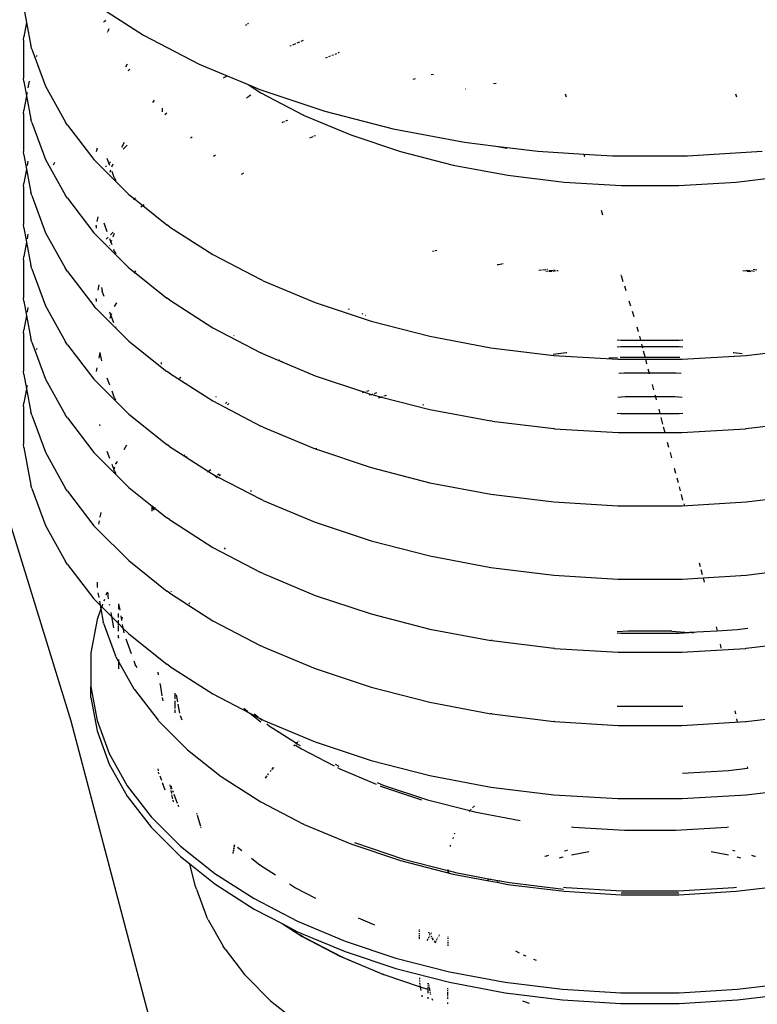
# Model space of a CAD drawing. Extents: x -18027 to -11651, y 1687 to 5059.
# Tile 136 of 170: x -13474 to -13457, y 2918 to 2940. Entities that reach past the tile are written whole.
import ezdxf

# ---------------------------------------------------------------- set-up
doc = ezdxf.new("R2010")
doc.units = 0
doc.header["$MEASUREMENT"] = 0
doc.layers.get('0').update_dxf_attribs({"linetype": 'CONTINUOUS'})
doc.layers.add('TANK', color=2, linetype='CONTINUOUS')

# ---------------------------------------------------------------- blocks, each defined once
blk = doc.blocks.new('12-14 TANKS')
for p, q in [((41.624, 38.935), (41.653, 38.775)), ((42.398, 38.994), (42.959, 38.635)), ((42.536, 38.801), (42.521, 38.785)), ((41.653, 38.775), (41.624, 38.615)), ((41.655, 38.782), (41.653, 38.775)), ((41.653, 38.775), (41.701, 38.514)), ((42.518, 38.783), (42.514, 38.779)), ((42.572, 38.706), (42.561, 38.677)), ((44.109, 38.749), (44.097, 38.741)), ((44.131, 38.763), (44.12, 38.756)), ((41.62, 38.578), (41.624, 38.615)), ((41.62, 38.578), (41.62, 38.154)), ((42.559, 38.672), (42.556, 38.664)), ((42.959, 38.635), (43.581, 38.311)), ((44.744, 38.574), (44.718, 38.563)), ((41.713, 38.478), (41.701, 38.514)), ((41.713, 38.478), (41.865, 38.064)), ((44.608, 38.517), (44.592, 38.511)), ((44.657, 38.538), (44.624, 38.524)), ((44.703, 38.557), (44.673, 38.544)), ((41.768, 38.406), (41.763, 38.391)), ((45.01, 38.384), (44.993, 38.377)), ((45.045, 38.399), (45.027, 38.391)), ((45.08, 38.413), (45.063, 38.406)), ((45.113, 38.427), (45.097, 38.42)), ((45.143, 38.44), (45.129, 38.434)), ((42.777, 38.31), (42.759, 38.278)), ((42.794, 38.242), (42.787, 38.234)), ((42.808, 38.252), (42.796, 38.243)), ((43.581, 38.311), (43.895, 38.18)), ((41.624, 38.117), (41.62, 38.154)), ((43.874, 38.169), (43.849, 38.156)), ((43.895, 38.18), (43.879, 38.171)), ((43.895, 38.18), (44.127, 38.082)), ((45.992, 38.147), (45.966, 38.14)), ((46.198, 38.197), (46.172, 38.192)), ((41.624, 38.117), (41.653, 37.957)), ((41.683, 38.12), (41.669, 38.046)), ((41.865, 38.064), (42.091, 37.663)), ((44.127, 38.082), (44.269, 37.991)), ((44.127, 38.082), (44.258, 38.027)), ((44.258, 38.027), (44.984, 37.785)), ((46.556, 38.031), (46.551, 38.03)), ((46.897, 38.095), (46.869, 38.09)), ((41.653, 37.957), (41.624, 37.798)), ((41.653, 37.957), (41.701, 37.696)), ((41.66, 37.995), (41.655, 37.964)), ((44.121, 37.94), (44.111, 37.933)), ((44.135, 37.949), (44.125, 37.943)), ((44.16, 37.965), (44.14, 37.952)), ((44.269, 37.991), (44.747, 37.743)), ((47.668, 37.98), (47.679, 37.946)), ((49.569, 37.98), (49.579, 37.947)), ((43.079, 37.908), (43.061, 37.884)), ((43.168, 37.818), (43.168, 37.777)), ((41.62, 37.76), (41.624, 37.798)), ((41.62, 37.76), (41.62, 37.337)), ((41.713, 37.661), (41.701, 37.696)), ((43.222, 37.764), (43.199, 37.746)), ((44.754, 37.739), (44.747, 37.743)), ((44.754, 37.739), (45.274, 37.522)), ((44.984, 37.785), (45.748, 37.589)), ((41.713, 37.661), (41.865, 37.248)), ((42.11, 37.631), (42.091, 37.663)), ((42.11, 37.631), (42.406, 37.246)), ((44.511, 37.659), (44.505, 37.657)), ((44.535, 37.669), (44.517, 37.662)), ((44.568, 37.683), (44.547, 37.674)), ((45.748, 37.589), (46.545, 37.439)), ((43.494, 37.492), (43.484, 37.484)), ((43.505, 37.501), (43.496, 37.494)), ((44.851, 37.501), (44.813, 37.484)), ((44.879, 37.512), (44.863, 37.506)), ((45.274, 37.522), (45.83, 37.336)), ((42.441, 37.373), (42.433, 37.331)), ((42.746, 37.437), (42.715, 37.381)), ((42.776, 37.406), (42.733, 37.363)), ((46.545, 37.439), (46.893, 37.397)), ((46.893, 37.397), (47.016, 37.374)), ((46.893, 37.397), (47.364, 37.339)), ((41.624, 37.3), (41.62, 37.337)), ((41.624, 37.3), (41.653, 37.14)), ((42.552, 37.262), (42.574, 37.203)), ((43.751, 37.287), (43.739, 37.281)), ((43.764, 37.294), (43.754, 37.289)), ((45.83, 37.336), (46.417, 37.185)), ((47.364, 37.339), (47.875, 37.308)), ((47.875, 37.308), (47.883, 37.282)), ((47.875, 37.308), (48.197, 37.288)), ((48.197, 37.288), (49.034, 37.288)), ((49.034, 37.288), (49.867, 37.339)), ((41.655, 37.147), (41.653, 37.14)), ((41.669, 37.229), (41.66, 37.178)), ((41.865, 37.248), (42.091, 36.846)), ((41.967, 37.214), (41.95, 37.185)), ((42.432, 37.219), (42.406, 37.246)), ((42.432, 37.219), (42.795, 36.856)), ((42.546, 37.176), (42.534, 37.164)), ((42.574, 37.203), (42.567, 37.197)), ((42.592, 37.222), (42.574, 37.203)), ((42.574, 37.203), (42.581, 37.182)), ((42.617, 37.196), (42.604, 37.16)), ((46.417, 37.185), (47.027, 37.071)), ((41.653, 37.14), (41.624, 36.981)), ((41.653, 37.14), (41.701, 36.879)), ((42.593, 37.129), (42.583, 37.102)), ((42.606, 37.115), (42.629, 37.051)), ((42.63, 37.049), (42.629, 37.051)), ((42.632, 37.045), (42.63, 37.049)), ((42.632, 37.045), (42.651, 37.013)), ((44.067, 37.088), (44.052, 37.079)), ((44.077, 37.095), (44.07, 37.09)), ((47.027, 37.071), (47.656, 36.994)), ((49.575, 36.994), (50.203, 37.071)), ((41.62, 36.944), (41.624, 36.981)), ((41.62, 36.944), (41.62, 36.521)), ((47.656, 36.994), (48.294, 36.955)), ((48.294, 36.955), (48.936, 36.955)), ((48.936, 36.955), (49.575, 36.994)), ((41.713, 36.844), (41.701, 36.879)), ((41.713, 36.844), (41.865, 36.43)), ((42.11, 36.814), (42.091, 36.846)), ((42.11, 36.814), (42.406, 36.429)), ((42.795, 36.856), (42.859, 36.806)), ((42.862, 36.81), (42.869, 36.819)), ((42.851, 36.796), (42.859, 36.806)), ((42.859, 36.806), (42.951, 36.732)), ((42.951, 36.732), (42.931, 36.716)), ((42.951, 36.732), (43.222, 36.517)), ((42.965, 36.743), (42.955, 36.735)), ((42.45, 36.607), (42.44, 36.556)), ((48.069, 36.68), (48.084, 36.631)), ((41.624, 36.483), (41.62, 36.521)), ((41.624, 36.483), (41.653, 36.323)), ((42.433, 36.514), (42.431, 36.51)), ((42.431, 36.506), (42.431, 36.51)), ((42.431, 36.504), (42.431, 36.506)), ((42.431, 36.504), (42.431, 36.48)), ((42.518, 36.539), (42.552, 36.444)), ((43.249, 36.496), (43.222, 36.517)), ((43.249, 36.496), (43.733, 36.185)), ((41.669, 36.412), (41.66, 36.361)), ((41.865, 36.43), (42.091, 36.029)), ((42.432, 36.402), (42.406, 36.429)), ((42.432, 36.402), (42.795, 36.039)), ((42.567, 36.38), (42.545, 36.359)), ((42.622, 36.435), (42.592, 36.405)), ((42.629, 36.413), (42.617, 36.379)), ((42.629, 36.413), (42.63, 36.415)), ((42.63, 36.415), (42.632, 36.419)), ((42.634, 36.422), (42.632, 36.419)), ((41.653, 36.323), (41.624, 36.164)), ((41.655, 36.33), (41.653, 36.323)), ((41.653, 36.323), (41.701, 36.062)), ((42.582, 36.365), (42.597, 36.324)), ((42.584, 36.288), (42.582, 36.284)), ((42.597, 36.324), (42.592, 36.312)), ((42.604, 36.343), (42.597, 36.324)), ((42.597, 36.324), (42.606, 36.298)), ((41.62, 36.126), (41.624, 36.164)), ((42.625, 36.246), (42.63, 36.234)), ((42.63, 36.233), (42.63, 36.234)), ((42.632, 36.228), (42.63, 36.233)), ((42.632, 36.228), (42.652, 36.194)), ((43.733, 36.185), (44.27, 35.906)), ((46.206, 36.224), (46.185, 36.219)), ((46.235, 36.232), (46.215, 36.226)), ((41.62, 36.126), (41.62, 35.703)), ((41.713, 36.026), (41.701, 36.062)), ((46.918, 36.072), (46.908, 36.07)), ((46.961, 36.08), (46.923, 36.073)), ((46.974, 36.083), (46.968, 36.081)), ((41.713, 36.026), (41.865, 35.613)), ((42.11, 35.996), (42.091, 36.029)), ((42.11, 35.996), (42.406, 35.612)), ((42.795, 36.039), (42.858, 35.988)), ((42.858, 35.988), (42.851, 35.978)), ((42.858, 35.988), (43.222, 35.699)), ((42.87, 36.003), (42.862, 35.992)), ((47.404, 36.011), (47.373, 36.007)), ((47.452, 36.017), (47.413, 36.012)), ((47.481, 36.002), (47.45, 35.998)), ((47.472, 36.02), (47.463, 36.018)), ((47.52, 35.997), (47.489, 35.993)), ((47.529, 36.008), (47.49, 36.003)), ((47.568, 36.003), (47.529, 35.998)), ((47.549, 36.01), (47.539, 36.009)), ((47.588, 36.005), (47.579, 36.004)), ((48.291, 35.959), (48.292, 35.955)), ((48.293, 35.952), (48.313, 35.887)), ((49.692, 35.999), (49.652, 36.004)), ((49.731, 36.004), (49.691, 36.009)), ((49.741, 35.993), (49.701, 35.998)), ((49.781, 35.998), (49.74, 36.003)), ((49.808, 36.013), (49.768, 36.018)), ((42.46, 35.847), (42.45, 35.79)), ((44.297, 35.894), (44.27, 35.906)), ((44.297, 35.894), (44.878, 35.65)), ((48.329, 35.836), (48.345, 35.783)), ((42.49, 35.817), (42.497, 35.777)), ((42.498, 35.775), (42.497, 35.777)), ((42.499, 35.77), (42.498, 35.775)), ((42.499, 35.77), (42.518, 35.721)), ((41.624, 35.666), (41.62, 35.703)), ((41.624, 35.666), (41.653, 35.506)), ((41.865, 35.613), (42.091, 35.211)), ((42.432, 35.584), (42.406, 35.612)), ((42.433, 35.696), (42.431, 35.694)), ((42.431, 35.69), (42.431, 35.694)), ((42.431, 35.687), (42.431, 35.69)), ((42.431, 35.687), (42.431, 35.663)), ((42.659, 35.648), (42.634, 35.605)), ((43.249, 35.679), (43.222, 35.699)), ((43.249, 35.679), (43.733, 35.369)), ((44.878, 35.65), (45.5, 35.443)), ((48.38, 35.67), (48.398, 35.612)), ((41.653, 35.506), (41.624, 35.346)), ((41.655, 35.513), (41.653, 35.506)), ((41.653, 35.506), (41.701, 35.245)), ((41.669, 35.594), (41.66, 35.543)), ((42.432, 35.584), (42.795, 35.221)), ((42.582, 35.547), (42.597, 35.506)), ((42.597, 35.506), (42.584, 35.471)), ((42.604, 35.525), (42.597, 35.506)), ((42.597, 35.506), (42.625, 35.429)), ((45.255, 35.576), (45.245, 35.572)), ((45.408, 35.525), (45.396, 35.521)), ((45.444, 35.508), (45.44, 35.506)), ((48.416, 35.554), (48.434, 35.495)), ((45.5, 35.443), (46.156, 35.274)), ((41.62, 35.309), (41.624, 35.346)), ((41.62, 35.309), (41.62, 34.886)), ((42.649, 35.382), (42.652, 35.377)), ((43.733, 35.369), (44.27, 35.09)), ((43.974, 35.283), (43.968, 35.28)), ((46.156, 35.274), (46.839, 35.146)), ((48.468, 35.381), (48.482, 35.328)), ((48.496, 35.276), (48.508, 35.231)), ((41.713, 35.21), (41.701, 35.245)), ((41.713, 35.21), (41.865, 34.796)), ((42.11, 35.18), (42.091, 35.211)), ((42.11, 35.18), (42.406, 34.795)), ((42.795, 35.221), (43.222, 34.882)), ((48.25, 35.233), (48.29, 35.231)), ((48.29, 35.231), (48.508, 35.231)), ((48.508, 35.231), (48.508, 35.228)), ((48.508, 35.231), (48.941, 35.231)), ((48.52, 35.185), (48.528, 35.155)), ((48.941, 35.231), (48.981, 35.233)), ((41.768, 35.137), (41.763, 35.122)), ((42.471, 35.093), (42.46, 35.03)), ((42.474, 35.09), (42.49, 35)), ((44.297, 35.078), (44.27, 35.09)), ((44.297, 35.078), (44.878, 34.834)), ((46.839, 35.146), (47.542, 35.06)), ((47.68, 35.089), (47.534, 35.071)), ((47.542, 35.06), (48.256, 35.017)), ((47.688, 35.089), (47.68, 35.089)), ((48.288, 35.155), (48.249, 35.152)), ((48.528, 35.155), (48.288, 35.155)), ((48.528, 35.155), (48.53, 35.145)), ((48.942, 35.155), (48.528, 35.155)), ((48.54, 35.11), (48.559, 35.037)), ((48.982, 35.152), (48.942, 35.155)), ((48.974, 35.017), (49.689, 35.06)), ((49.551, 35.089), (49.543, 35.089)), ((49.644, 35.077), (49.551, 35.089)), ((49.689, 35.06), (50.391, 35.146)), ((43.156, 34.982), (43.156, 34.962)), ((44.483, 35.008), (44.48, 35.006)), ((44.509, 34.997), (44.504, 34.994)), ((48.252, 35.035), (48.156, 35.029)), ((48.256, 35.017), (48.564, 35.017)), ((48.288, 35.037), (48.283, 35.037)), ((48.559, 35.037), (48.288, 35.037)), ((48.942, 35.037), (48.559, 35.037)), ((48.562, 35.023), (48.564, 35.017)), ((48.564, 35.017), (48.577, 34.967)), ((48.564, 35.017), (48.974, 35.017)), ((48.947, 35.037), (48.942, 35.037)), ((41.624, 34.848), (41.62, 34.886)), ((41.624, 34.848), (41.653, 34.689)), ((42.44, 34.922), (42.433, 34.88)), ((43.249, 34.862), (43.222, 34.882)), ((43.249, 34.862), (43.733, 34.552)), ((44.878, 34.834), (45.429, 34.65)), ((48.327, 34.861), (48.268, 34.857)), ((48.605, 34.861), (48.327, 34.861)), ((48.592, 34.91), (48.605, 34.861)), ((48.605, 34.861), (48.607, 34.854)), ((48.903, 34.861), (48.605, 34.861)), ((48.962, 34.857), (48.903, 34.861)), ((41.66, 34.726), (41.655, 34.696)), ((41.865, 34.796), (42.091, 34.395)), ((42.432, 34.768), (42.406, 34.795)), ((42.432, 34.768), (42.795, 34.405)), ((42.552, 34.81), (42.581, 34.731)), ((43.375, 34.813), (43.363, 34.801)), ((48.638, 34.736), (48.654, 34.678)), ((41.653, 34.689), (41.624, 34.53)), ((41.653, 34.689), (41.701, 34.428)), ((42.606, 34.664), (42.629, 34.6)), ((45.429, 34.65), (45.403, 34.642)), ((45.433, 34.652), (45.429, 34.65)), ((45.429, 34.65), (45.5, 34.626)), ((45.474, 34.665), (45.448, 34.657)), ((45.508, 34.624), (45.481, 34.615)), ((45.5, 34.626), (45.508, 34.624)), ((45.516, 34.627), (45.508, 34.624)), ((45.508, 34.624), (45.619, 34.596)), ((45.562, 34.642), (45.534, 34.633)), ((45.673, 34.614), (45.644, 34.605)), ((48.669, 34.62), (48.675, 34.597)), ((41.059, 34.513), (42.148, 30.981)), ((41.62, 34.492), (41.624, 34.53)), ((42.63, 34.598), (42.629, 34.6)), ((42.632, 34.594), (42.63, 34.598)), ((42.632, 34.594), (42.649, 34.564)), ((43.733, 34.552), (44.27, 34.272)), ((43.771, 34.599), (43.765, 34.593)), ((43.89, 34.537), (43.875, 34.522)), ((43.914, 34.524), (43.898, 34.508)), ((45.619, 34.596), (45.579, 34.583)), ((45.626, 34.598), (45.619, 34.596)), ((45.619, 34.596), (46.156, 34.458)), ((46.085, 34.508), (46.076, 34.505)), ((48.337, 34.597), (48.255, 34.592)), ((48.675, 34.597), (48.337, 34.597)), ((48.675, 34.597), (48.684, 34.564)), ((48.893, 34.597), (48.675, 34.597)), ((48.975, 34.592), (48.893, 34.597)), ((41.62, 34.492), (41.62, 34.069)), ((41.713, 34.392), (41.701, 34.428)), ((42.11, 34.362), (42.091, 34.395)), ((42.795, 34.405), (43.222, 34.065)), ((46.156, 34.458), (46.839, 34.33)), ((48.25, 34.416), (48.29, 34.414)), ((48.29, 34.414), (48.724, 34.414)), ((48.712, 34.459), (48.724, 34.414)), ((48.724, 34.414), (48.724, 34.411)), ((48.724, 34.414), (48.941, 34.414)), ((48.941, 34.414), (48.981, 34.416)), ((41.713, 34.392), (41.865, 33.979)), ((42.11, 34.362), (42.406, 33.978)), ((42.47, 34.291), (42.474, 34.273)), ((46.852, 34.328), (46.839, 34.33)), ((46.852, 34.328), (47.542, 34.243)), ((48.736, 34.367), (48.756, 34.293)), ((49.689, 34.243), (50.378, 34.328)), ((44.297, 34.26), (44.27, 34.272)), ((44.297, 34.26), (44.878, 34.016)), ((47.55, 34.242), (47.542, 34.243)), ((47.55, 34.242), (48.259, 34.199)), ((48.259, 34.199), (48.972, 34.199)), ((48.763, 34.263), (48.779, 34.202)), ((48.972, 34.199), (49.681, 34.242)), ((49.681, 34.242), (49.689, 34.243)), ((41.624, 34.032), (41.62, 34.069)), ((43.249, 34.044), (43.222, 34.065)), ((48.808, 34.093), (48.823, 34.036)), ((41.624, 34.032), (41.701, 33.611)), ((41.865, 33.979), (42.091, 33.577)), ((42.432, 33.95), (42.406, 33.978)), ((42.552, 33.993), (42.581, 33.914)), ((42.769, 34.059), (42.74, 34.007)), ((43.249, 34.044), (43.413, 33.94)), ((44.878, 34.016), (44.88, 34.016)), ((44.895, 34.023), (44.88, 34.016)), ((44.88, 34.016), (45.5, 33.809)), ((48.839, 33.978), (48.854, 33.919)), ((42.432, 33.95), (42.795, 33.587)), ((42.606, 33.847), (42.628, 33.787)), ((42.65, 33.845), (42.653, 33.854)), ((42.667, 33.878), (42.653, 33.854)), ((43.418, 33.95), (43.413, 33.94)), ((43.413, 33.94), (43.437, 33.924)), ((43.437, 33.924), (43.436, 33.922)), ((43.443, 33.934), (43.437, 33.924)), ((43.437, 33.924), (43.685, 33.765)), ((42.628, 33.787), (42.625, 33.778)), ((42.638, 33.815), (42.628, 33.787)), ((42.628, 33.787), (42.629, 33.782)), ((42.63, 33.781), (42.629, 33.782)), ((42.632, 33.777), (42.63, 33.781)), ((42.632, 33.777), (42.651, 33.744)), ((43.685, 33.765), (43.675, 33.756)), ((43.693, 33.771), (43.685, 33.765)), ((43.685, 33.765), (43.733, 33.734)), ((43.711, 33.785), (43.695, 33.773)), ((43.806, 33.735), (43.788, 33.724)), ((45.5, 33.809), (46.156, 33.64)), ((48.885, 33.803), (48.9, 33.747)), ((43.733, 33.734), (43.772, 33.714)), ((43.772, 33.714), (43.757, 33.705)), ((43.772, 33.714), (43.788, 33.705)), ((43.788, 33.705), (43.773, 33.693)), ((43.788, 33.705), (44.27, 33.455)), ((43.818, 33.729), (43.803, 33.717)), ((46.156, 33.64), (46.839, 33.512)), ((48.914, 33.693), (48.928, 33.642)), ((41.713, 33.575), (41.701, 33.611)), ((41.713, 33.575), (41.865, 33.162)), ((42.11, 33.545), (42.091, 33.577)), ((42.11, 33.545), (42.406, 33.16)), ((42.795, 33.587), (43.057, 33.379)), ((44.164, 33.549), (44.155, 33.541)), ((48.94, 33.594), (48.952, 33.55)), ((44.297, 33.443), (44.27, 33.455)), ((44.297, 33.443), (44.878, 33.199)), ((46.839, 33.512), (47.542, 33.426)), ((47.542, 33.426), (48.256, 33.383)), ((48.962, 33.51), (48.979, 33.445)), ((48.974, 33.383), (49.689, 33.426)), ((49.689, 33.426), (50.391, 33.512)), ((42.482, 33.306), (42.473, 33.256)), ((43.057, 33.379), (43.057, 33.385)), ((43.057, 33.324), (43.057, 33.379)), ((43.057, 33.379), (43.064, 33.374)), ((43.062, 33.381), (43.064, 33.374)), ((43.064, 33.374), (43.071, 33.333)), ((43.064, 33.374), (43.085, 33.357)), ((43.085, 33.357), (43.082, 33.34)), ((43.086, 33.363), (43.085, 33.357)), ((43.085, 33.357), (43.222, 33.248)), ((48.256, 33.383), (48.974, 33.383)), ((48.991, 33.403), (48.995, 33.388)), ((42.465, 33.213), (42.458, 33.177)), ((43.249, 33.228), (43.222, 33.248)), ((43.249, 33.228), (43.733, 32.918)), ((44.878, 33.199), (45.5, 32.992)), ((41.865, 33.162), (42.091, 32.76)), ((42.432, 33.133), (42.406, 33.16)), ((42.432, 33.133), (42.795, 32.77)), ((45.5, 32.992), (46.156, 32.823)), ((43.733, 32.918), (44.27, 32.638)), ((43.87, 32.913), (43.859, 32.898)), ((42.11, 32.728), (42.091, 32.76)), ((42.795, 32.77), (43.222, 32.431)), ((46.156, 32.823), (46.839, 32.695)), ((42.11, 32.728), (42.406, 32.344)), ((44.297, 32.626), (44.27, 32.638)), ((46.839, 32.695), (47.542, 32.609)), ((49.165, 32.745), (49.175, 32.705)), ((49.184, 32.671), (49.198, 32.617)), ((49.689, 32.609), (50.391, 32.695)), ((42.442, 32.528), (42.442, 32.469)), ((44.297, 32.626), (44.878, 32.382)), ((47.542, 32.609), (48.256, 32.565)), ((48.256, 32.565), (48.974, 32.565)), ((48.974, 32.565), (49.208, 32.579)), ((49.208, 32.579), (49.689, 32.609)), ((49.208, 32.579), (49.221, 32.531)), ((42.553, 32.418), (42.54, 32.383)), ((43.249, 32.41), (43.222, 32.431)), ((43.27, 32.429), (43.267, 32.422)), ((42.432, 32.316), (42.406, 32.344)), ((42.432, 32.316), (42.477, 32.272)), ((42.452, 32.41), (42.461, 32.358)), ((42.468, 32.318), (42.477, 32.272)), ((42.523, 32.338), (42.516, 32.319)), ((42.561, 32.409), (42.561, 32.375)), ((42.561, 32.375), (42.567, 32.344)), ((43.249, 32.41), (43.462, 32.274)), ((44.878, 32.382), (45.5, 32.175)), ((42.484, 32.231), (42.441, 32.115)), ((42.477, 32.272), (42.484, 32.231)), ((42.477, 32.272), (42.493, 32.256)), ((42.493, 32.256), (42.484, 32.231)), ((42.484, 32.231), (42.511, 32.085)), ((42.503, 32.283), (42.493, 32.256)), ((42.493, 32.256), (42.603, 32.145)), ((42.578, 32.283), (42.58, 32.274)), ((42.682, 32.289), (42.681, 32.289)), ((42.682, 32.289), (42.694, 32.217)), ((42.682, 32.289), (42.682, 32.23)), ((43.462, 32.274), (43.46, 32.269)), ((43.463, 32.276), (43.462, 32.274)), ((43.462, 32.274), (43.733, 32.1)), ((43.472, 32.3), (43.466, 32.284)), ((42.441, 32.115), (42.373, 31.74)), ((42.595, 32.192), (42.603, 32.145)), ((42.603, 32.145), (42.626, 32.02)), ((42.603, 32.145), (42.682, 32.067)), ((42.682, 32.137), (42.682, 32.179)), ((42.682, 32.067), (42.682, 32.105)), ((42.706, 32.155), (42.715, 32.104)), ((42.722, 32.139), (42.715, 32.104)), ((42.715, 32.104), (42.716, 32.103)), ((43.733, 32.1), (44.27, 31.821)), ((45.5, 32.175), (46.156, 32.006)), ((42.514, 32.072), (42.511, 32.085)), ((42.514, 32.072), (42.648, 31.707)), ((42.682, 32.048), (42.682, 32.067)), ((42.682, 32.067), (42.731, 32.018)), ((42.682, 31.983), (42.682, 32.038)), ((42.723, 32.058), (42.731, 32.018)), ((42.731, 32.018), (42.74, 31.964)), ((42.731, 32.018), (42.795, 31.953)), ((46.156, 32.006), (46.839, 31.878)), ((48.37, 31.982), (48.25, 31.974)), ((48.86, 31.982), (48.37, 31.982)), ((48.86, 31.982), (49.052, 31.969)), ((49.059, 31.97), (49.364, 31.988)), ((49.353, 32.03), (49.364, 31.988)), ((49.364, 31.988), (49.588, 32.002)), ((49.364, 31.988), (49.366, 31.984)), ((49.366, 31.984), (49.366, 31.983)), ((49.588, 32.002), (49.708, 32.016)), ((42.68, 31.907), (42.681, 31.913)), ((42.681, 31.913), (42.682, 31.915)), ((42.681, 31.913), (42.682, 31.904)), ((42.682, 31.915), (42.682, 31.937)), ((42.762, 31.896), (42.821, 31.735)), ((42.795, 31.953), (43.222, 31.614)), ((46.852, 31.877), (46.839, 31.878)), ((46.852, 31.877), (47.542, 31.792)), ((48.25, 31.965), (48.29, 31.962)), ((48.29, 31.962), (48.941, 31.962)), ((48.941, 31.962), (49.052, 31.969)), ((49.052, 31.969), (49.059, 31.97)), ((49.059, 31.97), (49.096, 31.966)), ((49.104, 31.967), (49.096, 31.966)), ((49.689, 31.792), (50.378, 31.877)), ((44.297, 31.809), (44.27, 31.821)), ((44.297, 31.809), (44.878, 31.565)), ((47.55, 31.791), (47.542, 31.792)), ((47.55, 31.791), (48.259, 31.748)), ((48.972, 31.748), (49.681, 31.791)), ((49.398, 31.837), (49.407, 31.794)), ((49.681, 31.791), (49.689, 31.792)), ((42.373, 31.74), (42.373, 31.362)), ((42.653, 31.696), (42.648, 31.707)), ((42.653, 31.696), (42.682, 31.645)), ((42.682, 31.665), (42.682, 31.645)), ((42.852, 31.651), (42.867, 31.608)), ((48.259, 31.748), (48.972, 31.748)), ((42.682, 31.645), (42.682, 31.561)), ((42.682, 31.645), (42.853, 31.341)), ((42.869, 31.605), (42.867, 31.608)), ((42.872, 31.597), (42.869, 31.605)), ((42.869, 31.605), (42.885, 31.577)), ((43.249, 31.593), (43.222, 31.614)), ((43.249, 31.593), (43.733, 31.283)), ((44.878, 31.565), (45.5, 31.358)), ((43.119, 31.526), (43.119, 31.521)), ((43.119, 31.521), (43.124, 31.497)), ((42.373, 31.244), (42.373, 31.362)), ((42.373, 31.362), (42.441, 30.986)), ((42.859, 31.331), (42.853, 31.341)), ((42.859, 31.331), (43.122, 30.991)), ((43.141, 31.399), (43.148, 31.366)), ((43.148, 31.363), (43.166, 31.263)), ((45.5, 31.358), (46.156, 31.189)), ((42.373, 31.244), (42.441, 30.869)), ((43.17, 31.241), (43.177, 31.204)), ((43.308, 31.291), (43.308, 31.227)), ((43.326, 31.272), (43.34, 31.195)), ((43.733, 31.283), (44.149, 31.066)), ((43.308, 31.205), (43.308, 31.121)), ((43.308, 31.104), (43.308, 31.073)), ((43.345, 31.168), (43.363, 31.066)), ((44.079, 31.122), (44.125, 31.086)), ((46.156, 31.189), (46.839, 31.061)), ((48.25, 31.147), (48.29, 31.145)), ((48.29, 31.145), (48.941, 31.145)), ((48.941, 31.145), (48.981, 31.147)), ((43.129, 30.982), (43.122, 30.991)), ((43.37, 31.041), (43.388, 30.994)), ((44.149, 31.066), (44.27, 30.97)), ((44.149, 31.066), (44.263, 31.007)), ((44.194, 31.062), (44.239, 31.026)), ((44.263, 31.007), (44.284, 30.991)), ((44.263, 31.007), (44.27, 31.004)), ((44.297, 30.991), (44.27, 31.004)), ((44.297, 30.991), (44.878, 30.748)), ((46.852, 31.059), (46.839, 31.061)), ((46.852, 31.059), (47.542, 30.975)), ((49.561, 31.094), (49.569, 31.059)), ((49.581, 31.005), (49.588, 30.972)), ((49.689, 30.975), (50.378, 31.059)), ((42.148, 30.981), (43.076, 27.468)), ((42.441, 30.986), (42.577, 30.617)), ((43.129, 30.982), (43.452, 30.66)), ((44.336, 30.95), (44.363, 30.928)), ((44.363, 30.928), (44.669, 30.732)), ((47.55, 30.974), (47.542, 30.975)), ((47.55, 30.974), (48.259, 30.931)), ((48.259, 30.931), (48.972, 30.931)), ((48.972, 30.931), (49.681, 30.974)), ((49.681, 30.974), (49.689, 30.975)), ((42.441, 30.869), (42.577, 30.499)), ((43.452, 30.66), (43.83, 30.359)), ((44.649, 30.712), (44.639, 30.702)), ((44.64, 30.702), (44.65, 30.711)), ((44.656, 30.712), (44.724, 30.669)), ((44.669, 30.732), (44.66, 30.723)), ((44.661, 30.722), (44.67, 30.731)), ((44.682, 30.746), (44.669, 30.732)), ((44.669, 30.732), (44.67, 30.731)), ((44.67, 30.731), (44.684, 30.745)), ((44.67, 30.731), (44.709, 30.706)), ((44.698, 30.76), (44.693, 30.756)), ((44.694, 30.755), (44.699, 30.759)), ((44.724, 30.669), (45.087, 30.48)), ((44.878, 30.748), (45.5, 30.54)), ((42.577, 30.617), (42.779, 30.257)), ((42.577, 30.499), (42.779, 30.14)), ((43.119, 30.445), (43.122, 30.426)), ((44.41, 30.462), (44.393, 30.44)), ((44.394, 30.44), (44.411, 30.461)), ((45.1, 30.498), (45.14, 30.477)), ((45.125, 30.46), (45.152, 30.446)), ((45.152, 30.446), (45.558, 30.276)), ((45.5, 30.54), (46.156, 30.372)), ((49.491, 30.429), (49.702, 30.455)), ((49.698, 30.469), (49.702, 30.455)), ((49.702, 30.455), (49.702, 30.45)), ((43.123, 30.424), (43.122, 30.426)), ((43.132, 30.396), (43.127, 30.409)), ((43.132, 30.396), (43.134, 30.389)), ((43.142, 30.367), (43.16, 30.32)), ((43.838, 30.353), (43.83, 30.359)), ((43.838, 30.353), (44.269, 30.077)), ((44.337, 30.367), (44.32, 30.345)), ((44.321, 30.344), (44.338, 30.366)), ((44.356, 30.391), (44.346, 30.379)), ((44.347, 30.378), (44.357, 30.391)), ((44.384, 30.429), (44.375, 30.416)), ((44.376, 30.416), (44.385, 30.428)), ((46.156, 30.372), (46.839, 30.243)), ((48.979, 30.398), (49.491, 30.429)), ((42.779, 30.257), (43.046, 29.912)), ((43.169, 30.294), (43.198, 30.214)), ((43.255, 30.268), (43.259, 30.247)), ((43.262, 30.234), (43.264, 30.221)), ((43.268, 30.247), (43.266, 30.255)), ((43.268, 30.252), (43.268, 30.247)), ((43.269, 30.244), (43.268, 30.247)), ((43.27, 30.24), (43.269, 30.244)), ((43.27, 30.24), (43.277, 30.224)), ((45.57, 30.294), (45.635, 30.266)), ((45.603, 30.257), (45.618, 30.251)), ((45.618, 30.251), (46.064, 30.102)), ((45.635, 30.266), (46.131, 30.101)), ((46.839, 30.243), (47.542, 30.157)), ((49.689, 30.157), (50.391, 30.243)), ((42.779, 30.14), (43.046, 29.795)), ((43.267, 30.206), (43.273, 30.173)), ((43.287, 30.112), (43.276, 30.155)), ((43.284, 30.206), (43.291, 30.185)), ((43.299, 30.164), (43.336, 30.065)), ((47.542, 30.157), (48.256, 30.114)), ((48.256, 30.114), (48.974, 30.114)), ((48.974, 30.114), (49.689, 30.157)), ((43.296, 30.079), (43.291, 30.097)), ((43.343, 30.045), (43.35, 30.025)), ((44.269, 30.077), (44.747, 29.829)), ((46.131, 30.101), (46.603, 29.98)), ((46.639, 30.017), (46.633, 30.01)), ((46.657, 30.035), (46.646, 30.023)), ((43.046, 29.912), (43.373, 29.585)), ((43.552, 29.952), (43.555, 29.941)), ((43.559, 29.93), (43.595, 29.806)), ((46.603, 29.98), (46.597, 29.972)), ((46.599, 29.961), (46.601, 29.96)), ((46.607, 29.984), (46.603, 29.98)), ((46.603, 29.98), (46.654, 29.967)), ((46.619, 29.997), (46.612, 29.989)), ((46.654, 29.967), (47.165, 29.871)), ((43.046, 29.795), (43.373, 29.468)), ((43.597, 29.796), (43.599, 29.79)), ((44.754, 29.826), (44.747, 29.829)), ((44.754, 29.826), (45.274, 29.608)), ((47.738, 29.798), (47.759, 29.796)), ((47.759, 29.796), (48.329, 29.761)), ((48.902, 29.761), (49.471, 29.796)), ((49.471, 29.796), (49.492, 29.798)), ((46.417, 29.68), (46.412, 29.666)), ((46.433, 29.725), (46.43, 29.717)), ((46.434, 29.727), (46.433, 29.725)), ((48.329, 29.761), (48.902, 29.761)), ((43.373, 29.585), (43.757, 29.28)), ((43.969, 29.561), (43.967, 29.552)), ((43.968, 29.551), (43.97, 29.56)), ((43.972, 29.578), (43.97, 29.569)), ((43.971, 29.569), (43.973, 29.577)), ((43.976, 29.599), (43.973, 29.585)), ((43.974, 29.585), (43.977, 29.598)), ((44.01, 29.574), (44.059, 29.535)), ((45.274, 29.608), (45.83, 29.422)), ((45.314, 29.623), (45.863, 29.439)), ((46.384, 29.592), (46.382, 29.58)), ((46.385, 29.594), (46.384, 29.592)), ((43.373, 29.468), (43.476, 29.386)), ((43.962, 29.523), (43.959, 29.504)), ((43.96, 29.503), (43.963, 29.523)), ((43.966, 29.543), (43.964, 29.533)), ((43.965, 29.532), (43.967, 29.542)), ((44.167, 29.449), (44.264, 29.372)), ((47.444, 29.47), (47.44, 29.469)), ((47.48, 29.479), (47.444, 29.47)), ((47.643, 29.459), (47.602, 29.449)), ((47.691, 29.534), (47.661, 29.526)), ((47.692, 29.534), (47.691, 29.534)), ((47.932, 29.519), (47.737, 29.483)), ((49.493, 29.483), (49.299, 29.519)), ((49.539, 29.534), (49.538, 29.534)), ((49.566, 29.527), (49.539, 29.534)), ((49.629, 29.449), (49.588, 29.459)), ((49.786, 29.47), (49.751, 29.479)), ((49.791, 29.469), (49.786, 29.47)), ((43.538, 29.145), (43.476, 29.386)), ((43.476, 29.386), (43.757, 29.162)), ((44.266, 29.37), (44.264, 29.372)), ((44.27, 29.367), (44.266, 29.37)), ((44.27, 29.367), (44.434, 29.263)), ((45.83, 29.422), (46.417, 29.271)), ((45.863, 29.439), (46.359, 29.311)), ((43.757, 29.28), (44.195, 28.999)), ((46.359, 29.322), (46.359, 29.319)), ((46.359, 29.319), (46.361, 29.311)), ((46.359, 29.319), (46.359, 29.311)), ((46.359, 29.311), (46.361, 29.311)), ((46.359, 29.303), (46.359, 29.29)), ((46.361, 29.311), (46.401, 29.301)), ((46.363, 29.302), (46.365, 29.288)), ((46.409, 29.299), (46.443, 29.29)), ((46.417, 29.271), (46.798, 29.2)), ((46.443, 29.29), (46.832, 29.217)), ((43.552, 29.103), (43.538, 29.145)), ((43.757, 29.162), (44.195, 28.881)), ((44.591, 29.162), (44.656, 29.12)), ((44.656, 29.12), (44.879, 29.004)), ((46.798, 29.2), (46.796, 29.199)), ((46.812, 29.207), (46.798, 29.2)), ((46.798, 29.2), (46.906, 29.18)), ((46.832, 29.217), (46.822, 29.213)), ((46.835, 29.219), (46.832, 29.217)), ((46.832, 29.217), (46.939, 29.197)), ((46.906, 29.18), (46.904, 29.179)), ((46.92, 29.187), (46.906, 29.18)), ((46.906, 29.18), (47.027, 29.157)), ((46.939, 29.197), (46.93, 29.192)), ((46.943, 29.199), (46.939, 29.197)), ((46.939, 29.197), (47.046, 29.177)), ((47.027, 29.157), (47.656, 29.08)), ((47.046, 29.177), (47.649, 29.103)), ((47.648, 29.126), (47.678, 29.123)), ((47.678, 29.123), (48.302, 29.085)), ((48.929, 29.085), (49.552, 29.123)), ((49.552, 29.123), (49.582, 29.126)), ((49.575, 29.08), (49.992, 29.131)), ((43.552, 29.103), (43.664, 28.8)), ((47.656, 29.08), (48.294, 29.041)), ((48.292, 29.063), (48.298, 29.063)), ((48.294, 29.041), (48.936, 29.041)), ((48.298, 29.063), (48.933, 29.063)), ((48.302, 29.085), (48.929, 29.085)), ((48.933, 29.063), (48.938, 29.063)), ((48.936, 29.041), (49.575, 29.08)), ((44.195, 28.999), (44.681, 28.746)), ((43.683, 28.761), (43.664, 28.8)), ((44.195, 28.881), (44.507, 28.719)), ((43.683, 28.761), (43.848, 28.468)), ((44.507, 28.719), (44.733, 28.575)), ((44.507, 28.719), (44.681, 28.629)), ((44.681, 28.746), (45.211, 28.524)), ((45.358, 28.783), (45.538, 28.707)), ((44.681, 28.629), (45.211, 28.407)), ((44.706, 28.599), (44.759, 28.564)), ((44.733, 28.575), (45.16, 28.353)), ((46.04, 28.645), (46.04, 28.653)), ((46.04, 28.629), (46.04, 28.638)), ((46.04, 28.604), (46.04, 28.612)), ((46.04, 28.577), (46.04, 28.595)), ((46.141, 28.627), (46.146, 28.618)), ((46.154, 28.583), (46.15, 28.575)), ((46.151, 28.609), (46.157, 28.599)), ((46.167, 28.605), (46.163, 28.598)), ((46.168, 28.579), (46.174, 28.569)), ((46.174, 28.618), (46.171, 28.612)), ((46.257, 28.582), (46.253, 28.575)), ((46.264, 28.595), (46.261, 28.589)), ((46.356, 28.571), (46.356, 28.564)), ((43.871, 28.433), (43.848, 28.468)), ((44.763, 28.562), (44.759, 28.564)), ((44.764, 28.561), (44.763, 28.562)), ((44.764, 28.561), (45.183, 28.343)), ((45.211, 28.524), (45.777, 28.335)), ((46.04, 28.551), (46.04, 28.568)), ((46.133, 28.544), (46.124, 28.529)), ((46.146, 28.567), (46.137, 28.552)), ((46.18, 28.559), (46.191, 28.538)), ((46.18, 28.559), (46.195, 28.537)), ((46.204, 28.526), (46.217, 28.509)), ((46.217, 28.509), (46.216, 28.506)), ((46.219, 28.514), (46.217, 28.509)), ((46.217, 28.509), (46.22, 28.504)), ((46.223, 28.521), (46.219, 28.514)), ((46.236, 28.544), (46.227, 28.529)), ((46.244, 28.56), (46.24, 28.552)), ((46.356, 28.556), (46.356, 28.548)), ((46.356, 28.531), (46.356, 28.522)), ((46.356, 28.513), (46.356, 28.496)), ((46.356, 28.487), (46.356, 28.47)), ((43.871, 28.433), (44.088, 28.153)), ((45.169, 28.348), (45.16, 28.353)), ((45.211, 28.407), (45.777, 28.218)), ((47.115, 28.415), (47.154, 28.395)), ((47.198, 28.372), (47.227, 28.36)), ((45.169, 28.348), (45.633, 28.154)), ((45.183, 28.343), (45.641, 28.151)), ((45.777, 28.335), (46.375, 28.182)), ((47.315, 28.323), (47.343, 28.311)), ((44.115, 28.124), (44.088, 28.153)), ((45.633, 28.154), (45.641, 28.151)), ((45.644, 28.15), (45.641, 28.151)), ((45.645, 28.15), (45.644, 28.15)), ((45.645, 28.15), (46.049, 28.015)), ((45.777, 28.218), (46.375, 28.064)), ((46.375, 28.182), (46.997, 28.065)), ((44.115, 28.124), (44.379, 27.859)), ((46.04, 28.115), (46.04, 28.099)), ((46.04, 28.085), (46.04, 28.072)), ((46.041, 28.059), (46.045, 28.038)), ((46.046, 28.03), (46.049, 28.015)), ((46.138, 28.042), (46.138, 28.056)), ((46.138, 28.02), (46.138, 28.03)), ((46.14, 28.055), (46.143, 28.041)), ((46.145, 28.028), (46.147, 28.017)), ((46.375, 28.064), (46.997, 27.947)), ((46.997, 28.065), (47.637, 27.986)), ((49.593, 27.986), (50.233, 28.065)), ((46.049, 28.015), (46.051, 28.002)), ((46.049, 28.015), (46.129, 27.988)), ((46.052, 27.998), (46.057, 27.971)), ((46.066, 27.921), (46.068, 27.911)), ((46.068, 27.911), (46.071, 27.902)), ((46.136, 27.986), (46.129, 27.988)), ((46.138, 27.991), (46.138, 28.01)), ((46.138, 27.974), (46.138, 27.988)), ((46.138, 27.944), (46.138, 27.969)), ((46.149, 28.007), (46.152, 27.987)), ((46.153, 27.984), (46.156, 27.968)), ((46.158, 27.957), (46.16, 27.944)), ((46.162, 27.937), (46.163, 27.929)), ((46.354, 27.932), (46.353, 27.917)), ((46.354, 28), (46.354, 27.987)), ((46.354, 27.975), (46.354, 27.964)), ((46.354, 27.955), (46.354, 27.935)), ((46.997, 27.947), (47.637, 27.869)), ((47.637, 27.986), (48.288, 27.947)), ((48.288, 27.947), (48.942, 27.947)), ((48.942, 27.947), (49.593, 27.986)), ((49.593, 27.869), (50.233, 27.947)), ((44.379, 27.859), (44.69, 27.612)), ((46.138, 27.88), (46.138, 27.897)), ((46.178, 27.885), (46.185, 27.866)), ((46.353, 27.907), (46.353, 27.894)), ((46.353, 27.887), (46.353, 27.88)), ((46.353, 27.84), (46.353, 27.823)), ((47.19, 27.856), (47.264, 27.831)), ((47.637, 27.869), (48.288, 27.829)), ((48.288, 27.829), (48.942, 27.829)), ((48.942, 27.829), (49.593, 27.869))]:
    blk.add_line(p, q)

msp = doc.modelspace()

# ---------------------------------------------------------------- block references
at = {"layer": 'TANK', "xscale": 2, "yscale": 2, "zscale": 2}
msp.add_blockref('12-14 TANKS', (-13556.742, 2862.668), dxfattribs=at)

doc.saveas('drawing.dxf')
